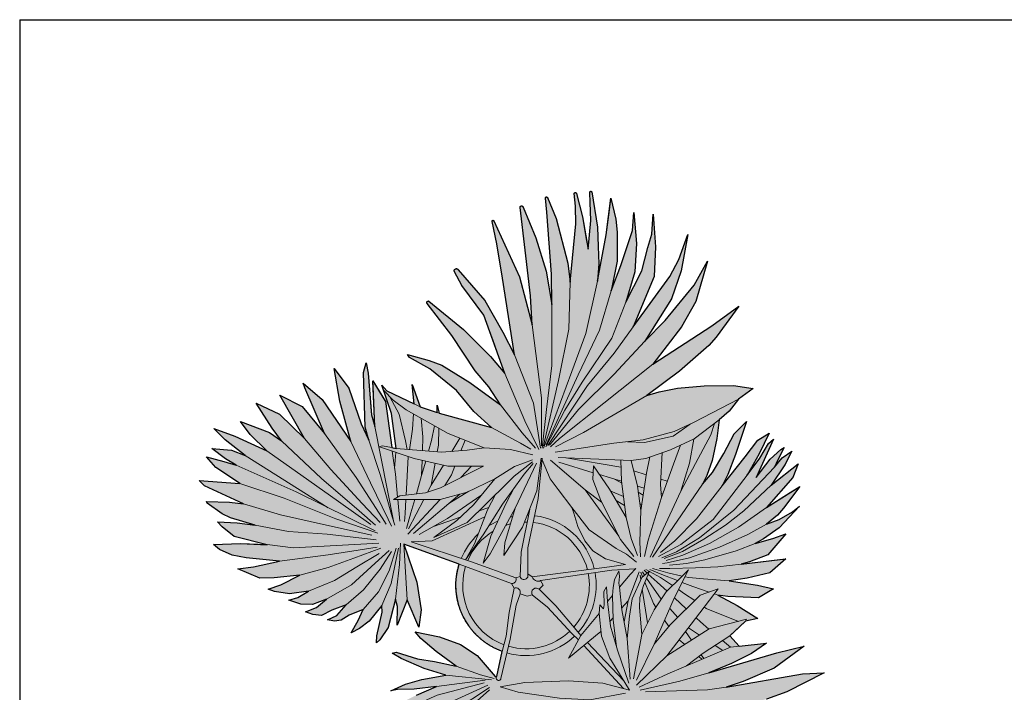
# Model space of a CAD drawing. Header units: millimetres. Extents: x 488786 to 747986, y 25193 to 95000.
# Tile 101 of 127: x 575900 to 578785, y 87030 to 89000. Entities that reach past the tile are written whole.
import ezdxf

# ---------------------------------------------------------------- set-up
doc = ezdxf.new("R2010")
doc.units = ezdxf.units.MM
for name, color, linetype in [('10. ETC', 251, 'Continuous'), ('25. 255', 255, 'Continuous'), ('6. FUR1', 181, 'Continuous')]:
    doc.layers.add(name, color=color, linetype=linetype)
doc.layers.add('7. FUR2', color=241, linetype='Continuous', lineweight=5)

# ---------------------------------------------------------------- blocks, each defined once
blk = doc.blocks.new('YUHIHA_Accessory_Plant_Palm_A_Plan')
at = {"layer": '25. 255', "transparency": 33554687}
blk.add_hatch(color=256, dxfattribs=at).paths.add_polyline_path([(-321.6, 9.3), (-308.6, -71.2), (-314.9, -122.1), (-349, -41.7), (-378.3, -116.2), (-377.7, -61.1), (-383.2, -40), (-405.5, -123.4), (-430, -158.8), (-439.3, -168.3), (-438.5, -147.4), (-423.1, -77.8), (-423.5, -58.2), (-460.9, -104.2), (-489.2, -126.2), (-513.8, -138.2), (-492.7, -103), (-478.3, -70.4), (-519.7, -86.7), (-542.6, -101.1), (-562.6, -104.1), (-582.7, -100.8), (-556, -88.3), (-528.7, -57.1), (-569.9, -72.1), (-601, -87.4), (-625.9, -84.7), (-647.4, -77), (-615.2, -64.6), (-585.8, -40), (-627.3, -55.5), (-661, -55), (-696.7, -43.2), (-669.9, -34.9), (-638.3, -16.2), (-694, -24.1), (-738.7, -17.3), (-756.4, -10.8), (-719.6, 2), (-663.7, 30.6), (-739.5, 22.5), (-781.2, 21.9), (-845.4, 48.4), (-799.8, 54.7), (-723.5, 71.3), (-821.1, 80.9), (-862.5, 89.3), (-899.1, 105.5), (-917.3, 120.2), (-838.3, 122.9), (-759.8, 119.6), (-856.6, 143.9), (-891.7, 171.4), (-905.6, 186.7), (-847.6, 183.4), (-795, 177.1), (-867.5, 198.1), (-891.7, 209.6), (-935.2, 241.5), (-937.6, 245.9), (-870.2, 243.7), (-829, 239.6), (-943.2, 292.4), (-958.7, 307.9), (-839.6, 298.5), (-882.1, 326.7), (-910.5, 345.5), (-937.5, 377.1), (-887, 362.9), (-850.6, 352.6), (-881.5, 371.4), (-922.2, 401.3), (-864.5, 396.3), (-824.7, 381), (-882.9, 426.3), (-916.1, 459.5), (-854.4, 437.9), (-760.5, 394.7), (-809.4, 442.2), (-837.9, 480.4), (-753.4, 448.5), (-718.2, 424.1), (-745.1, 461), (-791.9, 534.4), (-723.4, 501.7), (-650.4, 431), (-722.5, 557.4), (-657.1, 524.2), (-591.6, 445.1), (-649.6, 579), (-653.8, 592.5), (-598.4, 545.4), (-514.9, 422.1), (-546.9, 539.6), (-563, 635.3), (-520.7, 577.9), (-484.6, 473.3), (-462.3, 426.2), (-472.6, 463.5), (-477.9, 624.1), (-469.5, 652.1), (-464.1, 622.3), (-453.9, 499.6), (-444.5, 466.2), (-450.2, 599.9), (-412.7, 538.6), (-394.7, 404.7), (-381.6, 401), (-395.5, 503.9), (-423.4, 587.1), (-409.5, 570.4), (-329.2, 532.4), (-335.3, 588.9), (-311.4, 523.2), (-262, 507.1), (-262, 528.6), (-256.1, 504.4), (-102.2, 462.7), (-154, 509.8), (-205.3, 570.9), (-282.7, 634.4), (-342.5, 667.6), (-348.3, 676.4), (-285.3, 659.6), (-248.3, 645.3), (-165.7, 594.9), (-75.7, 529.3), (-110.2, 582.1), (-150.4, 628.7), (-218.5, 732.1), (-290.8, 826.1), (-291, 826.4), (-291, 826.5), (-291.1, 826.6), (-291.2, 826.8), (-291.3, 827), (-291.4, 827.2), (-291.5, 827.4), (-291.5, 827.6), (-291.6, 827.7), (-291.6, 827.8), (-291.7, 828.1), (-291.7, 828.5), (-291.7, 828.8), (-291.7, 829.1), (-291.7, 829.3), (-291.7, 829.6), (-291.6, 829.8), (-291.5, 830.2), (-291.5, 830.3), (-291.5, 830.4), (-291.4, 830.6), (-291.2, 831.1), (-291, 831.3), (-291, 831.4), (-291, 831.5), (-290.8, 831.6), (-290.5, 832), (-290.1, 832.4), (-289.9, 832.6), (-289.7, 832.7), (-289.5, 832.9), (-289.3, 833), (-288.9, 833.2), (-288.6, 833.3), (-288.4, 833.3), (-288.3, 833.4), (-288.2, 833.4), (-288.1, 833.4), (-287.9, 833.4), (-287.4, 833.5), (-287.2, 833.5), (-287.1, 833.5), (-287, 833.5), (-286.7, 833.5), (-286.5, 833.5), (-286.1, 833.4), (-184.6, 750.4), (-105.6, 671), (-63.3, 620.9), (-124.6, 792.4), (-188.9, 879.1), (-210.8, 919.3), (-211, 919.7), (-211.2, 920.3), (-211.2, 920.6), (-211.3, 920.8), (-211.3, 920.9), (-211.4, 921.5), (-211.4, 921.9), (-211.4, 922.6), (-211.4, 923.2), (-211.3, 923.6), (-211.1, 924), (-211, 924.3), (-210.9, 924.6), (-210.8, 924.9), (-210.6, 925.3), (-210.3, 925.7), (-210, 926.1), (-209.8, 926.4), (-209.7, 926.5), (-209.6, 926.6), (-209.3, 926.8), (-209, 927.1), (-208.9, 927.2), (-208.3, 927.5), (-208.1, 927.6), (-207.7, 927.8), (-207.1, 928), (-206.5, 928.2), (-206.2, 928.2), (-205.9, 928.3), (-205.5, 928.3), (-205.2, 928.3), (-204.9, 928.3), (-204.5, 928.3), (-204.3, 928.2), (-203.8, 928.1), (-203.4, 928), (-202.8, 927.8), (-202.7, 927.7), (-202.5, 927.7), (-202.1, 927.5), (-201.7, 927.2), (-201.4, 926.9), (-201.3, 926.8), (-201, 926.6), (-200.8, 926.4), (-200.5, 926.1), (-200.3, 925.8), (-200.1, 925.5), (-199.8, 925.1), (-121.6, 834.9), (-68.8, 742.1), (-35.4, 676.1), (-69.9, 900.3), (-86.4, 1000.6), (-100.8, 1066.4), (-100.8, 1066.5), (-100.8, 1066.6), (-100.8, 1066.7), (-100.8, 1066.9), (-100.8, 1067.1), (-100.8, 1067.3), (-100.8, 1067.5), (-100.8, 1067.6), (-100.7, 1067.7), (-100.7, 1067.8), (-100.7, 1067.8), (-100.6, 1068.1), (-100.5, 1068.2), (-100.5, 1068.3), (-100.5, 1068.4), (-100.4, 1068.4), (-100.4, 1068.6), (-100.2, 1068.7), (-100, 1069), (-100, 1069), (-99.9, 1069.1), (-99.8, 1069.1), (-99.8, 1069.2), (-99.6, 1069.3), (-99.5, 1069.4), (-99.1, 1069.6), (-98.9, 1069.7), (-98.9, 1069.7), (-98.6, 1069.8), (-98.2, 1069.9), (-97.8, 1069.9), (-97.6, 1069.9), (-97.3, 1069.8), (-97.2, 1069.8), (-96.8, 1069.7), (-96.7, 1069.6), (-96.6, 1069.6), (-96.5, 1069.5), (-96.4, 1069.5), (-96.3, 1069.4), (-96.2, 1069.3), (-96, 1069.1), (-95.9, 1069.1), (-95.9, 1069.1), (-95.7, 1068.9), (-95.5, 1068.7), (-95.5, 1068.6), (-95.4, 1068.4), (-95.3, 1068.3), (-20.6, 904.1), (16.5, 763.8), (12.4, 849), (-3.7, 982.6), (-18.7, 1107.3), (-18.7, 1107.5), (-18.7, 1107.8), (-18.7, 1108.1), (-18.7, 1108.5), (-18.6, 1108.8), (-18.6, 1108.9), (-18.6, 1109), (-18.5, 1109.3), (-18.3, 1109.7), (-18, 1110.2), (-17.9, 1110.5), (-17.7, 1110.7), (-17.4, 1111), (-17.3, 1111.1), (-16.9, 1111.4), (-16.6, 1111.6), (-16.2, 1111.8), (-15.8, 1112), (-15.4, 1112.1), (-15, 1112.2), (-14.7, 1112.2), (-14.4, 1112.2), (-14.3, 1112.3), (-14.1, 1112.2), (-13.7, 1112.2), (-13.3, 1112.1), (-13.1, 1112.1), (-13, 1112.1), (-12.6, 1111.9), (-12.3, 1111.8), (-12.1, 1111.7), (-11.9, 1111.6), (-11.7, 1111.4), (-11.3, 1111.1), (-11.2, 1110.9), (-11, 1110.7), (-10.8, 1110.5), (-10.6, 1110.2), (-10.5, 1110), (-10.4, 1109.8), (-10.3, 1109.6), (-10.2, 1109.4), (-10.1, 1109.2), (-10, 1108.9), (-9.9, 1108.5), (-9.9, 1108.4), (27.6, 1018.9), (57.4, 920.5), (74.1, 822.9), (73.2, 912), (60.1, 1094.2), (55.7, 1134.7), (55.7, 1134.8), (55.7, 1135), (55.7, 1135.4), (55.7, 1135.5), (55.8, 1135.6), (55.9, 1136), (55.9, 1136.2), (56.1, 1136.5), (56.2, 1136.8), (56.4, 1137.1), (56.5, 1137.2), (56.7, 1137.3), (56.9, 1137.5), (57.1, 1137.7), (57.5, 1138), (57.9, 1138.1), (58.1, 1138.2), (58.3, 1138.3), (58.6, 1138.3), (58.9, 1138.4), (59.3, 1138.4), (59.4, 1138.3), (59.7, 1138.3), (59.8, 1138.3), (60.2, 1138.2), (60.3, 1138.1), (60.6, 1138), (61, 1137.8), (61.2, 1137.6), (61.5, 1137.3), (61.7, 1137.1), (61.8, 1137), (61.8, 1137), (61.9, 1136.9), (61.9, 1136.8), (62, 1136.7), (62.1, 1136.5), (62.2, 1136.5), (62.2, 1136.4), (86.9, 1075.4), (121.1, 944.2), (128, 888.6), (144.4, 1059.9), (144.1, 1111.1), (140.4, 1148.2), (140.4, 1148.2), (140.4, 1148.3), (140.4, 1148.7), (140.4, 1149.1), (140.5, 1149.3), (140.6, 1149.5), (140.7, 1149.9), (140.7, 1149.9), (140.9, 1150.2), (141, 1150.3), (141.1, 1150.5), (141.5, 1150.8), (141.6, 1150.9), (141.8, 1151), (141.9, 1151.1), (142.3, 1151.3), (142.4, 1151.3), (142.4, 1151.3), (142.6, 1151.4), (142.9, 1151.4), (143, 1151.5), (143.3, 1151.5), (143.5, 1151.5), (143.9, 1151.4), (144, 1151.4), (144.4, 1151.3), (144.4, 1151.3), (144.6, 1151.2), (144.8, 1151.1), (145, 1151), (145.1, 1150.9), (145.2, 1150.8), (145.3, 1150.7), (145.5, 1150.6), (145.5, 1150.5), (145.8, 1150.3), (146, 1150), (146.1, 1149.7), (146.1, 1149.6), (146.2, 1149.5), (146.3, 1149.1), (146.3, 1149), (146.4, 1148.8), (164.1, 1080), (180.6, 985.7), (188.9, 1069.3), (187.3, 1122.4), (185.5, 1151.5), (185.5, 1151.9), (185.5, 1151.9), (185.5, 1152), (185.5, 1152.3), (185.6, 1152.6), (185.6, 1152.6), (185.7, 1152.9), (185.8, 1153.1), (185.9, 1153.3), (186.1, 1153.5), (186.2, 1153.7), (186.5, 1154), (186.6, 1154.1), (186.9, 1154.3), (187.1, 1154.4), (187.3, 1154.6), (187.6, 1154.7), (187.8, 1154.8), (188, 1154.8), (188.1, 1154.8), (188.3, 1154.8), (188.3, 1154.8), (188.5, 1154.9), (188.9, 1154.9), (189, 1154.9), (189.4, 1154.8), (189.5, 1154.8), (189.8, 1154.7), (190.1, 1154.6), (190.3, 1154.4), (190.5, 1154.3), (190.8, 1154.1), (190.8, 1154), (190.9, 1154), (191.1, 1153.8), (191.1, 1153.7), (191.2, 1153.7), (191.4, 1153.4), (208.3, 1049.9), (210.5, 992.9), (212.5, 942.5), (208.5, 891.8), (233.5, 1027.7), (247.8, 1134.8), (262, 1072.9), (265.8, 1035.2), (265.8, 950.4), (248.2, 863.7), (276.6, 937.4), (310.6, 1039.8), (315, 1093.1), (322.2, 1002), (317.9, 918.5), (291.4, 829.7), (338.6, 921.4), (355.4, 989.8), (367.8, 1029.1), (371.2, 1087.6), (378, 992.5), (374.3, 905.6), (312.8, 757.6), (420, 905), (447.1, 955.2), (472.7, 1028.5), (453.5, 921.6), (424.8, 839.5), (346.7, 716.2), (406.5, 776), (491.9, 880.2), (530.9, 949.9), (496.5, 831.7), (454.7, 757.7), (370.6, 648.4), (543.4, 760.7), (622.4, 818), (556.3, 728), (535, 703.4), (448.7, 627.9), (352.7, 556.3), (389.5, 567.6), (442.6, 577.8), (520.7, 584.9), (606.5, 586.1), (664.2, 576.9), (621.6, 545.5), (594.3, 510.8), (565.1, 485.1), (558.3, 430.3), (544.1, 366.5), (528.5, 321.9), (516.3, 297), (545.1, 330.6), (578.1, 386.9), (608.6, 444.5), (645.2, 480.6), (613, 383.5), (590.5, 325.2), (573.4, 292.1), (641, 376.7), (677.9, 425.3), (710.9, 446.3), (681.6, 385.8), (646.5, 323.6), (684.3, 373), (709.3, 415.7), (723.7, 429.1), (673.3, 316), (714.3, 369.7), (745.4, 398), (754.9, 404.1), (736.3, 367.9), (727.5, 347.1), (749.7, 373.6), (777.6, 393.8), (757.1, 353.1), (717.1, 293.6), (796.7, 356.7), (780.6, 316.7), (703.8, 228.9), (800.8, 290.1), (753.7, 226.1), (736.2, 206.4), (703.8, 179.4), (740.3, 193.5), (779.8, 215.8), (800.7, 232.2), (740.7, 168.8), (694.8, 136.6), (670.6, 123.5), (721.7, 138.1), (759.9, 151.5), (707.1, 89.8), (654.2, 69.2), (629.2, 62.7), (759.8, 78.1), (713.5, 37.3), (646.5, 21.1), (594.1, 13.5), (677.1, 1.1), (724.5, -9.3), (679.9, -35.9), (589.9, -32.2), (560.5, -27.9), (617.3, -58.5), (678.4, -96.3), (642.1, -104.7), (595.7, -147.4), (623.8, -177.9), (703.6, -169.3), (659.8, -199.6), (601, -228.4), (534.6, -255.5), (733.4, -196.9), (814.3, -178), (725.6, -242.5), (635.5, -281.7), (585.5, -297.8), (809.4, -258.6), (872.5, -255.4), (763.2, -311.6), (703.7, -332.9), (650.4, -346.6), (806.4, -356.8), (890.7, -363.3), (936.3, -372.2), (726.3, -401.3), (873.1, -423.2), (943.5, -438.8), (974.6, -448.6), (832.7, -450.6), (761.7, -454.1), (887.7, -481.7), (950.4, -498), (982.2, -511.5), (864.1, -499.4), (787.2, -496.7), (937.5, -539.2), (964.3, -551.6), (988.6, -568.1), (816, -538.7), (912.9, -585.5), (934.4, -598.7), (957.6, -621.1), (891.2, -599.4), (850.5, -583.7), (948, -635.2), (976.1, -659.7), (803.5, -604.2), (875.6, -644.4), (918.2, -671.2), (936.6, -698.2), (823.7, -652.3), (710.7, -610), (797.4, -680), (849.5, -712.5), (801.7, -713.7), (666.4, -646.3), (618.6, -609.1), (774.7, -773.9), (695.4, -741.5), (597, -667.8), (552.3, -624.3), (604.5, -695.3), (670.7, -785.4), (604.9, -763.1), (518.8, -675.2), (476.5, -622.7), (567, -833.1), (502.7, -779.2), (438.8, -680.8), (399.2, -600), (420.8, -719.9), (433, -866.8), (382.3, -769), (341.1, -591.3), (341.5, -676.8), (326.2, -803.9), (297.9, -887.8), (308.1, -730.2), (305.8, -611.8), (293.2, -718.4), (268.1, -779.5), (254.4, -831.3), (235.2, -716.4), (255, -503), (236, -613.2), (221.4, -727.8), (210.5, -675.3), (219.5, -557.5), (230.1, -491.7), (187.3, -574), (150.8, -706.9), (171.2, -586.6), (130.4, -553.3), (93.6, -589), (106.1, -632.9), (106.9, -643.8), (76.7, -613.1), (57.2, -632.2), (59.5, -654.4), (59, -674.1), (63, -701.8), (11.4, -625.9), (-15.1, -568.1), (0.3, -635.4), (18.5, -681.3), (19.7, -732.4), (-34.2, -658.3), (-46.1, -626.3), (-37.7, -663.9), (-35.4, -717.8), (-19.9, -769.3), (-77.8, -672.1), (-78.9, -714.7), (-80.3, -765.3), (-99.6, -721.6), (-103.4, -726.8), (-105.3, -750), (-110.4, -745.8), (-133, -681.6), (-148.3, -724.8), (-149.8, -741.8), (-156.8, -729.8), (-164, -678.9), (-161.6, -652.5), (-166.8, -646.5), (-200.8, -733.8), (-213.9, -687.5), (-209.4, -611.6), (-245, -697.5), (-249.6, -716), (-250.5, -647), (-247, -616.5), (-235.6, -569.2), (-270.2, -617.4), (-298.8, -651.5), (-297.3, -614.9), (-281.1, -561.4), (-260.4, -514.3), (-314.5, -568.4), (-366, -607), (-337, -537.5), (-277.4, -457.3), (-346.1, -502.4), (-387.8, -519), (-377.4, -492.5), (-352.9, -464), (-294.8, -412.1), (-356.7, -429.8), (-419.6, -439.1), (-433, -438.4), (-380.9, -411.1), (-412.8, -417.9), (-436.6, -423), (-423.9, -409.3), (-409.7, -394), (-359.2, -364.8), (-415.9, -386.3), (-435.1, -397.7), (-415.6, -376.4), (-372.6, -346.4), (-321.8, -320.8), (-263.7, -295.8), (-328.9, -304.1), (-377.7, -304.9), (-397.4, -308.1), (-353.9, -289.4), (-306.9, -275), (-236.1, -262.7), (-299.8, -242.7), (-367.1, -214.3), (-393.4, -198.4), (-381.7, -195.6), (-319.5, -214.4), (-269.2, -222.4), (-206, -236.3), (-264.7, -193.1), (-309.4, -155.2), (-326.4, -135.5), (-255.1, -150.6), (-193.4, -172.4), (-144.6, -204.7), (-91.5, -266.3), (-87.1, -266.9), (-70.7, -193.1), (-73, -192.3), (-75.3, -191.4), (-77.6, -190.5), (-79.9, -189.6), (-82.2, -188.6), (-84.4, -187.6), (-86.6, -186.6), (-88.9, -185.6), (-91.1, -184.5), (-93.3, -183.4), (-95.5, -182.3), (-97.7, -181.2), (-99.8, -180), (-102, -178.8), (-104.1, -177.6), (-106.2, -176.3), (-108.3, -175.1), (-110.4, -173.8), (-112.5, -172.5), (-114.5, -171.1), (-116.6, -169.7), (-118.6, -168.3), (-120.6, -166.9), (-122.6, -165.5), (-124.6, -164), (-126.5, -162.5), (-128.5, -161), (-130.4, -159.5), (-132.3, -157.9), (-134.2, -156.3), (-136, -154.7), (-137.9, -153.1), (-139.7, -151.5), (-141.5, -149.8), (-143.3, -148.1), (-145, -146.4), (-146.8, -144.7), (-148.5, -142.9), (-150.2, -141.1), (-151.9, -139.3), (-153.6, -137.5), (-155.2, -135.7), (-156.8, -133.8), (-158.4, -132), (-160, -130.1), (-161.5, -128.2), (-163, -126.2), (-164.5, -124.3), (-166, -122.3), (-167.5, -120.4), (-168.9, -118.3), (-170.3, -116.3), (-171.7, -114.3), (-173.1, -112.3), (-174.4, -110.2), (-175.7, -108.1), (-177, -106), (-178.2, -103.9), (-179.5, -101.8), (-180.7, -99.6), (-181.9, -97.5), (-183, -95.3), (-184.1, -93.1), (-185.2, -90.9), (-186.3, -88.7), (-187.4, -86.5), (-188.4, -84.3), (-189.4, -82), (-190.4, -79.8), (-191.3, -77.5), (-193.1, -72.9), (-194, -70.6), (-194.8, -68.3), (-195.6, -66), (-196.4, -63.7), (-197.2, -61.3), (-197.9, -59), (-198.6, -56.6), (-199.2, -54.3), (-199.9, -51.9), (-200.5, -49.5), (-201.1, -47.1), (-201.6, -44.7), (-202.2, -42.3), (-202.7, -39.9), (-203.1, -37.5), (-203.6, -35.1), (-204, -32.7), (-204.4, -30.2), (-204.7, -27.8), (-205, -25.4), (-205.3, -22.9), (-205.6, -20.5), (-205.8, -18), (-206, -15.6), (-206.2, -13.1), (-206.4, -10.7), (-206.5, -8.2), (-206.6, -5.8), (-206.6, -3.3), (-206.7, -0.8), (-206.7, 1.6), (-206.6, 4.1), (-206.6, 6.5), (-206.5, 9), (-206.4, 11.4), (-206.2, 13.9), (-206, 16.3), (-205.8, 18.8), (-205.6, 21.2), (-205.3, 23.7), (-205.1, 26.1), (-204.7, 28.6), (-204.4, 31), (-204, 33.4), (-203.6, 35.8), (-203.2, 38.3), (-202.7, 40.7), (-202.2, 43.1), (-201.7, 45.5), (-201.1, 47.9), (-200.5, 50.3), (-199.9, 52.6), (-199.3, 55), (-198.6, 57.4), (-197.9, 59.7), (-197.2, 62.1), (-359.2, 121.2)], is_closed=False, flags=16)
at = {"layer": '6. FUR1'}
blk.add_lwpolyline([(-321.8, -320.8), (-263.7, -295.8), (-328.9, -304.1), (-377.7, -304.9), (-397.4, -308.1), (-353.9, -289.4), (-306.9, -275), (-236.1, -262.7), (-299.8, -242.7), (-367.1, -214.3), (-393.4, -198.4), (-381.7, -195.6), (-319.5, -214.4), (-269.2, -222.4), (-206, -236.3), (-264.7, -193.1), (-309.4, -155.2), (-326.4, -135.5), (-255.1, -150.6), (-193.4, -172.4), (-144.6, -204.7), (-91.5, -266.3), (-87.1, -266.9), (-70.7, -193.1), (-73, -192.3), (-75.3, -191.4), (-77.6, -190.5), (-79.9, -189.6), (-82.2, -188.6), (-84.4, -187.6), (-86.6, -186.6), (-88.9, -185.6), (-91.1, -184.5), (-93.3, -183.4), (-95.5, -182.3), (-97.7, -181.2), (-99.8, -180), (-102, -178.8), (-104.1, -177.6), (-106.2, -176.3), (-108.3, -175.1), (-110.4, -173.8), (-112.5, -172.5), (-114.5, -171.1), (-116.6, -169.7), (-118.6, -168.3), (-120.6, -166.9), (-122.6, -165.5), (-124.6, -164), (-126.5, -162.5), (-128.5, -161), (-130.4, -159.5), (-132.3, -157.9), (-134.2, -156.3), (-136, -154.7), (-137.9, -153.1), (-139.7, -151.5), (-141.5, -149.8), (-143.3, -148.1), (-145, -146.4), (-146.8, -144.7), (-148.5, -142.9), (-150.2, -141.1), (-151.9, -139.3), (-153.6, -137.5), (-155.2, -135.7), (-156.8, -133.8), (-158.4, -132), (-160, -130.1), (-161.5, -128.2), (-163, -126.2), (-164.5, -124.3), (-166, -122.3), (-167.5, -120.4), (-168.9, -118.3), (-170.3, -116.3), (-171.7, -114.3), (-173.1, -112.3), (-174.4, -110.2), (-175.7, -108.1), (-177, -106), (-178.2, -103.9), (-179.5, -101.8), (-180.7, -99.6), (-181.9, -97.5), (-183, -95.3), (-184.1, -93.1), (-185.2, -90.9), (-186.3, -88.7), (-187.4, -86.5), (-188.4, -84.3), (-189.4, -82), (-190.4, -79.8), (-191.3, -77.5), (-193.1, -72.9), (-194, -70.6), (-194.8, -68.3), (-195.6, -66), (-196.4, -63.7), (-197.2, -61.3), (-197.9, -59), (-198.6, -56.6), (-199.2, -54.3), (-199.9, -51.9), (-200.5, -49.5), (-201.1, -47.1), (-201.6, -44.7), (-202.2, -42.3), (-202.7, -39.9), (-203.1, -37.5), (-203.6, -35.1), (-204, -32.7), (-204.4, -30.2), (-204.7, -27.8), (-205, -25.4), (-205.3, -22.9), (-205.6, -20.5), (-205.8, -18), (-206, -15.6), (-206.2, -13.1), (-206.4, -10.7), (-206.5, -8.2), (-206.6, -5.8), (-206.6, -3.3), (-206.7, -0.8), (-206.7, 1.6), (-206.6, 4.1), (-206.6, 6.5), (-206.5, 9), (-206.4, 11.4), (-206.2, 13.9), (-206, 16.3), (-205.8, 18.8), (-205.6, 21.2), (-205.3, 23.7), (-205.1, 26.1), (-204.7, 28.6), (-204.4, 31), (-204, 33.4), (-203.6, 35.8), (-203.2, 38.3), (-202.7, 40.7), (-202.2, 43.1), (-201.7, 45.5), (-201.1, 47.9), (-200.5, 50.3), (-199.9, 52.6), (-199.3, 55), (-198.6, 57.4), (-197.9, 59.7), (-197.2, 62.1), (-359.2, 121.2), (-321.6, 9.3), (-308.6, -71.2), (-314.9, -122.1), (-349, -41.7), (-378.3, -116.2), (-377.7, -61.1), (-383.2, -40), (-405.5, -123.4), (-430, -158.8), (-439.3, -168.3), (-438.5, -147.4), (-423.1, -77.8), (-423.5, -58.2), (-460.9, -104.2), (-489.2, -126.2), (-513.8, -138.2), (-492.7, -103), (-478.3, -70.4), (-519.7, -86.7), (-542.6, -101.1), (-562.6, -104.1), (-582.7, -100.8), (-556, -88.3), (-528.7, -57.1), (-569.9, -72.1), (-601, -87.4), (-625.9, -84.7), (-647.4, -77), (-615.2, -64.6), (-585.8, -40), (-627.3, -55.5), (-661, -55), (-696.7, -43.2), (-669.9, -34.9), (-638.3, -16.2), (-694, -24.1), (-738.7, -17.3), (-756.4, -10.8), (-719.6, 2), (-663.7, 30.6), (-739.5, 22.5), (-781.2, 21.9), (-845.4, 48.4), (-799.8, 54.7), (-723.5, 71.3), (-821.1, 80.9), (-862.5, 89.3), (-899.1, 105.5), (-917.3, 120.2), (-838.3, 122.9), (-759.8, 119.6), (-856.6, 143.9), (-891.7, 171.4), (-905.6, 186.7), (-847.6, 183.4), (-795, 177.1), (-867.5, 198.1), (-891.7, 209.6), (-935.2, 241.5), (-937.6, 245.9), (-870.2, 243.7), (-829, 239.6), (-943.2, 292.4), (-958.7, 307.9), (-839.6, 298.5), (-882.1, 326.7), (-910.5, 345.5), (-937.5, 377.1), (-887, 362.9), (-850.6, 352.6), (-881.5, 371.4), (-922.2, 401.3), (-864.5, 396.3), (-824.7, 381), (-882.9, 426.3), (-916.1, 459.5), (-854.4, 437.9), (-760.5, 394.7), (-809.4, 442.2), (-837.9, 480.4), (-753.4, 448.5), (-718.2, 424.1), (-745.1, 461), (-791.9, 534.4), (-723.4, 501.7), (-650.4, 431), (-722.5, 557.4), (-657.1, 524.2), (-591.6, 445.1), (-649.6, 579), (-653.8, 592.5), (-598.4, 545.4), (-514.9, 422.1), (-546.9, 539.6), (-563, 635.3), (-520.7, 577.9), (-484.6, 473.3), (-462.3, 426.2), (-472.6, 463.5), (-477.9, 624.1), (-469.5, 652.1), (-464.1, 622.3), (-453.9, 499.6), (-444.5, 466.2), (-450.2, 599.9), (-412.7, 538.6), (-394.7, 404.7), (-381.6, 401), (-395.5, 503.9), (-423.4, 587.1), (-409.5, 570.4), (-329.2, 532.4), (-335.3, 588.9), (-311.4, 523.2), (-262, 507.1), (-262, 528.6), (-256.1, 504.4), (-102.2, 462.7), (-154, 509.8), (-205.3, 570.9), (-282.7, 634.4), (-342.5, 667.6), (-348.3, 676.4), (-285.3, 659.6), (-248.3, 645.3), (-165.7, 594.9), (-75.7, 529.3), (-110.2, 582.1), (-150.4, 628.7), (-218.5, 732.1), (-290.8, 826.1), (-291, 826.4), (-291, 826.5), (-291.1, 826.6), (-291.2, 826.8), (-291.3, 827), (-291.4, 827.2), (-291.5, 827.4), (-291.5, 827.6), (-291.6, 827.7), (-291.6, 827.8), (-291.7, 828.1), (-291.7, 828.5), (-291.7, 828.8), (-291.7, 829.1), (-291.7, 829.3), (-291.7, 829.6), (-291.6, 829.8), (-291.5, 830.2), (-291.5, 830.3), (-291.5, 830.4), (-291.4, 830.6), (-291.2, 831.1), (-291, 831.3), (-291, 831.4), (-291, 831.5), (-290.8, 831.6), (-290.5, 832), (-290.1, 832.4), (-289.9, 832.6), (-289.7, 832.7), (-289.5, 832.9), (-289.3, 833), (-288.9, 833.2), (-288.6, 833.3), (-288.4, 833.3), (-288.3, 833.4), (-288.2, 833.4), (-288.1, 833.4), (-287.9, 833.4), (-287.4, 833.5), (-287.2, 833.5), (-287.1, 833.5), (-287, 833.5), (-286.7, 833.5), (-286.5, 833.5), (-286.1, 833.4), (-184.6, 750.4), (-105.6, 671), (-63.3, 620.9), (-124.6, 792.4), (-188.9, 879.1), (-210.8, 919.3), (-211, 919.7), (-211.2, 920.3), (-211.2, 920.6), (-211.3, 920.8), (-211.3, 920.9), (-211.4, 921.5), (-211.4, 921.9), (-211.4, 922.6), (-211.4, 923.2), (-211.3, 923.6), (-211.1, 924), (-211, 924.3), (-210.9, 924.6), (-210.8, 924.9), (-210.6, 925.3), (-210.3, 925.7), (-210, 926.1), (-209.8, 926.4), (-209.7, 926.5), (-209.6, 926.6), (-209.3, 926.8), (-209, 927.1), (-208.9, 927.2), (-208.3, 927.5), (-208.1, 927.6), (-207.7, 927.8), (-207.1, 928), (-206.5, 928.2), (-206.2, 928.2), (-205.9, 928.3), (-205.5, 928.3), (-205.2, 928.3), (-204.9, 928.3), (-204.5, 928.3), (-204.3, 928.2), (-203.8, 928.1), (-203.4, 928), (-202.8, 927.8), (-202.7, 927.7), (-202.5, 927.7), (-202.1, 927.5), (-201.7, 927.2), (-201.4, 926.9), (-201.3, 926.8), (-201, 926.6), (-200.8, 926.4), (-200.5, 926.1), (-200.3, 925.8), (-200.1, 925.5), (-199.8, 925.1), (-121.6, 834.9), (-68.8, 742.1), (-35.4, 676.1), (-69.9, 900.3), (-86.4, 1000.6), (-100.8, 1066.4), (-100.8, 1066.5), (-100.8, 1066.6), (-100.8, 1066.7), (-100.8, 1066.9), (-100.8, 1067.1), (-100.8, 1067.3), (-100.8, 1067.5), (-100.8, 1067.6), (-100.7, 1067.7), (-100.7, 1067.8), (-100.7, 1067.8), (-100.6, 1068.1), (-100.5, 1068.2), (-100.5, 1068.3), (-100.5, 1068.4), (-100.4, 1068.4), (-100.4, 1068.6), (-100.2, 1068.7), (-100, 1069), (-100, 1069), (-99.9, 1069.1), (-99.8, 1069.1), (-99.8, 1069.2), (-99.6, 1069.3), (-99.5, 1069.4), (-99.1, 1069.6), (-98.9, 1069.7), (-98.9, 1069.7), (-98.6, 1069.8), (-98.2, 1069.9), (-97.8, 1069.9), (-97.6, 1069.9), (-97.3, 1069.8), (-97.2, 1069.8), (-96.8, 1069.7), (-96.7, 1069.6), (-96.6, 1069.6), (-96.5, 1069.5), (-96.4, 1069.5), (-96.3, 1069.4), (-96.2, 1069.3), (-96, 1069.1), (-95.9, 1069.1), (-95.9, 1069.1), (-95.7, 1068.9), (-95.5, 1068.7), (-95.5, 1068.6), (-95.4, 1068.4), (-95.3, 1068.3), (-20.6, 904.1), (16.5, 763.8), (12.4, 849), (-3.7, 982.6), (-18.7, 1107.3), (-18.7, 1107.5), (-18.7, 1107.8), (-18.7, 1108.1), (-18.7, 1108.5), (-18.6, 1108.8), (-18.6, 1108.9), (-18.6, 1109), (-18.5, 1109.3), (-18.3, 1109.7), (-18, 1110.2), (-17.9, 1110.5), (-17.7, 1110.7), (-17.4, 1111), (-17.3, 1111.1), (-16.9, 1111.4), (-16.6, 1111.6), (-16.2, 1111.8), (-15.8, 1112), (-15.4, 1112.1), (-15, 1112.2), (-14.7, 1112.2), (-14.4, 1112.2), (-14.3, 1112.3), (-14.1, 1112.2), (-13.7, 1112.2), (-13.3, 1112.1), (-13.1, 1112.1), (-13, 1112.1), (-12.6, 1111.9), (-12.3, 1111.8), (-12.1, 1111.7), (-11.9, 1111.6), (-11.7, 1111.4), (-11.3, 1111.1), (-11.2, 1110.9), (-11, 1110.7), (-10.8, 1110.5), (-10.6, 1110.2), (-10.5, 1110), (-10.4, 1109.8), (-10.3, 1109.6), (-10.2, 1109.4), (-10.1, 1109.2), (-10, 1108.9), (-9.9, 1108.5), (-9.9, 1108.4), (27.6, 1018.9), (57.4, 920.5), (74.1, 822.9), (73.2, 912), (60.1, 1094.2), (55.7, 1134.7), (55.7, 1134.8), (55.7, 1135), (55.7, 1135.4), (55.7, 1135.5), (55.8, 1135.6), (55.9, 1136), (55.9, 1136.2), (56.1, 1136.5), (56.2, 1136.8), (56.4, 1137.1), (56.5, 1137.2), (56.7, 1137.3), (56.9, 1137.5), (57.1, 1137.7), (57.5, 1138), (57.9, 1138.1), (58.1, 1138.2), (58.3, 1138.3), (58.6, 1138.3), (58.9, 1138.4), (59.3, 1138.4), (59.4, 1138.3), (59.7, 1138.3), (59.8, 1138.3), (60.2, 1138.2), (60.3, 1138.1), (60.6, 1138), (61, 1137.8), (61.2, 1137.6), (61.5, 1137.3), (61.7, 1137.1), (61.8, 1137), (61.8, 1137), (61.9, 1136.9), (61.9, 1136.8), (62, 1136.7), (62.1, 1136.5), (62.2, 1136.5), (62.2, 1136.4), (86.9, 1075.4), (121.1, 944.2), (128, 888.6), (144.4, 1059.9), (144.1, 1111.1), (140.4, 1148.2), (140.4, 1148.2), (140.4, 1148.3), (140.4, 1148.7), (140.4, 1149.1), (140.5, 1149.3), (140.6, 1149.5), (140.7, 1149.9), (140.7, 1149.9), (140.9, 1150.2), (141, 1150.3), (141.1, 1150.5), (141.5, 1150.8), (141.6, 1150.9), (141.8, 1151), (141.9, 1151.1), (142.3, 1151.3), (142.4, 1151.3), (142.4, 1151.3), (142.6, 1151.4), (142.9, 1151.4), (143, 1151.5), (143.3, 1151.5), (143.5, 1151.5), (143.9, 1151.4), (144, 1151.4), (144.4, 1151.3), (144.4, 1151.3), (144.6, 1151.2), (144.8, 1151.1), (145, 1151), (145.1, 1150.9), (145.2, 1150.8), (145.3, 1150.7), (145.5, 1150.6), (145.5, 1150.5), (145.8, 1150.3), (146, 1150), (146.1, 1149.7), (146.1, 1149.6), (146.2, 1149.5), (146.3, 1149.1), (146.3, 1149), (146.4, 1148.8), (164.1, 1080), (180.6, 985.7), (188.9, 1069.3), (187.3, 1122.4), (185.5, 1151.5), (185.5, 1151.9), (185.5, 1151.9), (185.5, 1152), (185.5, 1152.3), (185.6, 1152.6), (185.6, 1152.6), (185.7, 1152.9), (185.8, 1153.1), (185.9, 1153.3), (186.1, 1153.5), (186.2, 1153.7), (186.5, 1154), (186.6, 1154.1), (186.9, 1154.3), (187.1, 1154.4), (187.3, 1154.6), (187.6, 1154.7), (187.8, 1154.8), (188, 1154.8), (188.1, 1154.8), (188.3, 1154.8), (188.3, 1154.8), (188.5, 1154.9), (188.9, 1154.9), (189, 1154.9), (189.4, 1154.8), (189.5, 1154.8), (189.8, 1154.7), (190.1, 1154.6), (190.3, 1154.4), (190.5, 1154.3), (190.8, 1154.1), (190.8, 1154), (190.9, 1154), (191.1, 1153.8), (191.1, 1153.7), (191.2, 1153.7), (191.4, 1153.4), (208.3, 1049.9), (210.5, 992.9), (212.5, 942.5), (208.5, 891.8), (233.5, 1027.7), (247.8, 1134.8), (262, 1072.9), (265.8, 1035.2), (265.8, 950.4), (248.2, 863.7), (276.6, 937.4), (310.6, 1039.8), (315, 1093.1), (322.2, 1002), (317.9, 918.5), (291.4, 829.7), (338.6, 921.4), (355.4, 989.8), (367.8, 1029.1), (371.2, 1087.6), (378, 992.5), (374.3, 905.6), (312.8, 757.6), (420, 905), (447.1, 955.2), (472.7, 1028.5), (453.5, 921.6), (424.8, 839.5), (346.7, 716.2), (406.5, 776), (491.9, 880.2), (530.9, 949.9), (496.5, 831.7), (454.7, 757.7), (370.6, 648.4), (543.4, 760.7), (622.4, 818), (556.3, 728), (535, 703.4), (448.7, 627.9), (352.7, 556.3), (389.5, 567.6), (442.6, 577.8), (520.7, 584.9), (606.5, 586.1), (664.2, 576.9), (621.6, 545.5), (594.3, 510.8), (565.1, 485.1), (558.3, 430.3), (544.1, 366.5), (528.5, 321.9), (516.3, 297), (545.1, 330.6), (578.1, 386.9), (608.6, 444.5), (645.2, 480.6), (613, 383.5), (590.5, 325.2), (573.4, 292.1), (641, 376.7), (677.9, 425.3), (710.9, 446.3), (681.6, 385.8), (646.5, 323.6), (684.3, 373), (709.3, 415.7), (723.7, 429.1), (673.3, 316), (714.3, 369.7), (745.4, 398), (754.9, 404.1), (736.3, 367.9), (727.5, 347.1), (749.7, 373.6), (777.6, 393.8), (757.1, 353.1), (717.1, 293.6), (796.7, 356.7), (780.6, 316.7), (703.8, 228.9), (800.8, 290.1), (753.7, 226.1), (736.2, 206.4), (703.8, 179.4), (740.3, 193.5), (779.8, 215.8), (800.7, 232.2), (740.7, 168.8), (694.8, 136.6), (670.6, 123.5), (721.7, 138.1), (759.9, 151.5), (707.1, 89.8), (654.2, 69.2), (629.2, 62.7), (759.8, 78.1), (713.5, 37.3), (646.5, 21.1), (594.1, 13.5), (677.1, 1.1), (724.5, -9.3), (679.9, -35.9), (589.9, -32.2), (560.5, -27.9), (617.3, -58.5), (678.4, -96.3), (642.1, -104.7), (595.7, -147.4), (623.8, -177.9), (703.6, -169.3), (659.8, -199.6), (601, -228.4), (534.6, -255.5), (733.4, -196.9), (814.3, -178), (725.6, -242.5), (635.5, -281.7), (585.5, -297.8), (809.4, -258.6), (872.5, -255.4), (763.2, -311.6), (703.7, -332.9)], dxfattribs=at)
at = {"layer": '7. FUR2'}
for p, q in [((-329.2, 532.4), (-311.4, 523.2)), ((-262, 507.1), (-256.1, 504.4)), ((297.9, -45.3), (286, -106.4)), ((151.5, -158.4), (152.4, -159.4)), ((179, -167), (285.3, -278.8)), ((168, -176.2), (284.6, -301.9))]:
    blk.add_line(p, q, dxfattribs=at)
for points in [[(-348.3, 676.4), (-285.3, 659.6), (-248.3, 645.3), (-165.7, 594.9), (-75.7, 529.3), (-110.2, 582.1), (-150.4, 628.7), (-218.5, 732.1), (-290.8, 826.1, -0.70417), (-286.1, 833.4), (-184.6, 750.4), (-105.6, 671), (-63.3, 620.9), (-97.8, 717.5), (-124.6, 792.4), (-188.9, 879.1), (-210.7, 919.2, -1), (-199.8, 925.1), (-121.6, 834.9), (-68.9, 742.1), (-35.4, 676.1), (-69.9, 900.3), (-86.4, 1000.6), (-100.8, 1066.3, -0.884711), (-95.3, 1068.3), (-35.4, 936.6), (-20.6, 904.1), (16.5, 763.8), (12.4, 849), (-3.7, 982.6), (-18.7, 1107.3, -1), (-9.9, 1108.4), (27.6, 1018.9), (57.4, 920.5), (74.1, 822.9), (73.2, 912), (60.1, 1094.2), (55.7, 1134.6, -0.877), (62.3, 1136.2), (86.9, 1075.4), (121.1, 944.2), (128, 888.6), (144.4, 1059.9), (144.1, 1111.1), (140.4, 1148.2, -1), (146.3, 1148.8), (164.1, 1080), (176.2, 1010.6), (180.6, 985.7), (188.9, 1069.3), (187.3, 1122.4), (185.5, 1151.5, -0.774596), (191.4, 1153.4), (208.3, 1049.9), (210.5, 992.9), (212.5, 942.5), (208.5, 891.8), (233.5, 1027.7), (243.2, 1100.4), (247.8, 1134.8), (262, 1072.9), (265.8, 1035.2), (265.8, 950.4), (248.2, 863.7), (276.6, 937.4), (310.6, 1039.8), (315, 1093.1), (322.2, 1002), (317.9, 918.5), (291.4, 829.7), (338.6, 921.4), (355.4, 989.8), (367.8, 1029.1), (371.2, 1087.6), (378, 992.5), (374.3, 905.6), (312.8, 757.6), (420, 905), (447.1, 955.2), (472.7, 1028.5), (453.5, 921.6), (424.8, 839.5), (346.7, 716.2), (406.5, 776), (491.9, 880.2), (530.9, 949.9), (496.5, 831.7), (454.7, 757.7), (370.6, 648.4), (543.4, 760.7), (622.4, 818), (556.3, 728), (535, 703.4), (448.7, 627.9), (352.7, 556.3), (389.5, 567.6), (442.6, 577.8), (520.7, 584.9), (606.5, 586.1), (664.2, 576.9), (621.6, 545.5), (594.3, 510.8), (565.1, 485.1), (558.3, 430.3), (544.1, 366.5), (528.5, 321.9), (516.2, 297), (545.1, 330.7), (578.1, 386.9), (608.6, 444.5), (645.2, 480.6), (613, 383.5), (590.5, 325.2), (573.4, 292.1), (641, 376.7), (677.9, 425.3), (710.9, 446.2), (681.6, 385.8), (646.5, 323.6), (684.3, 373), (709.3, 415.7), (723.7, 429.1), (695.3, 365.4), (673.3, 316), (714.3, 369.7), (745.4, 398), (754.9, 404.1), (736.3, 367.9), (727.5, 347.1), (749.7, 373.6), (777.6, 393.8), (757.1, 353.1), (717.1, 293.6), (772.2, 337.3), (796.7, 356.7), (780.7, 316.7), (703.8, 228.9), (773.3, 272.7), (800.8, 290.1), (753.7, 226.1), (736.2, 206.4), (703.8, 179.4), (740.3, 193.5), (779.8, 215.8), (800.7, 232.2), (740.7, 168.8), (694.8, 136.6), (670.6, 123.5), (721.7, 138.1), (759.9, 151.5), (707.1, 89.8), (654.2, 69.2), (629.2, 62.7), (742.6, 76.1), (759.8, 78.1), (713.5, 37.3), (646.5, 21.1), (594.1, 13.5), (677.1, 1.1), (724.5, -9.3), (679.9, -35.9), (589.9, -32.2), (560.5, -27.9), (617.3, -58.5), (678.4, -96.3), (642.1, -104.7), (606.6, -137.4), (595.7, -147.4), (623.8, -177.9), (703.6, -169.3), (659.8, -199.6), (601, -228.4), (534.6, -255.5), (733.4, -196.9), (814.3, -178), (725.6, -242.5), (635.5, -281.7), (585.5, -297.8), (809.4, -258.6), (872.5, -255.4), (763.2, -311.6), (703.7, -332.9)], [(-321.8, -320.8), (-263.7, -295.8), (-328.9, -304.1), (-377.7, -304.8), (-397.4, -308.1), (-353.9, -289.4), (-306.9, -275), (-236.1, -262.7), (-299.8, -242.7), (-367.1, -214.3), (-393.4, -198.4), (-381.7, -195.6), (-343.3, -207.2), (-319.5, -214.4), (-269.2, -222.4), (-206, -236.3), (-264.7, -193.1), (-309.4, -155.2), (-326.4, -135.5), (-255.1, -150.6), (-193.4, -172.4), (-144.6, -204.7), (-91.5, -266.3), (-87.2, -266.9), (-70.7, -193.1, -0.401783), (-197.2, 62.1), (-359.2, 121.2), (-321.6, 9.3), (-308.6, -71.2), (-314.9, -122.1), (-349, -41.7), (-362.1, -75), (-378.3, -116.2), (-377.7, -61.1), (-383.2, -40), (-405.5, -123.4), (-430, -158.8), (-439.3, -168.3), (-438.5, -147.4), (-423.1, -77.8), (-423.5, -58.2), (-460.9, -104.2), (-489.2, -126.2), (-513.8, -138.2), (-492.7, -103), (-478.3, -70.4), (-519.7, -86.7), (-542.6, -101.1), (-562.7, -104.1), (-582.7, -100.8), (-556, -88.3), (-528.7, -57.1), (-569.9, -72.1), (-601, -87.4), (-625.9, -84.7), (-647.4, -77), (-615.2, -64.6), (-585.7, -40), (-627.3, -55.5), (-661, -55), (-696.7, -43.2), (-669.9, -34.9), (-638.3, -16.2), (-694, -24.1), (-738.7, -17.3), (-756.4, -10.8), (-719.6, 2), (-663.7, 30.6), (-739.5, 22.5), (-781.2, 21.9), (-819.7, 37.8), (-845.4, 48.4), (-799.8, 54.7), (-723.5, 71.3), (-821.1, 80.9), (-862.5, 89.3), (-899.1, 105.5), (-917.4, 120.2), (-838.3, 122.9), (-759.8, 119.7), (-856.6, 143.9), (-891.7, 171.4), (-905.6, 186.7), (-847.6, 183.4), (-795, 177.1), (-867.5, 198.1), (-891.7, 209.5), (-935.2, 241.5), (-937.6, 245.9), (-870.2, 243.7), (-829, 239.6), (-874.1, 260.5), (-943.2, 292.4), (-958.7, 307.9), (-886.2, 302.2), (-839.6, 298.5), (-882.1, 326.7), (-910.5, 345.6), (-937.5, 377.2), (-887, 362.9), (-850.6, 352.6), (-881.5, 371.4), (-922.2, 401.3), (-864.5, 396.4), (-824.7, 381), (-882.9, 426.3), (-916.1, 459.5), (-854.4, 437.9), (-786.3, 406.6), (-760.5, 394.7), (-809.4, 442.2), (-837.9, 480.4), (-753.4, 448.5), (-718.2, 424.1), (-745.1, 461), (-791.9, 534.4), (-723.4, 501.7), (-650.4, 431), (-722.5, 557.4), (-657.1, 524.2), (-591.6, 445.1), (-649.6, 579), (-653.8, 592.5), (-598.4, 545.4), (-514.9, 422.1), (-546.9, 539.6), (-563, 635.3), (-520.7, 577.9), (-484.6, 473.3), (-462.3, 426.1), (-472.6, 463.5), (-477.9, 624.1), (-469.5, 652.1), (-464.1, 622.3), (-453.9, 499.5), (-444.5, 466.2), (-449.4, 582.3), (-450.2, 599.9), (-419.6, 550), (-412.7, 538.6), (-402.3, 461.2), (-394.7, 404.7), (-381.6, 401), (-395.5, 503.9), (-423.4, 587.1), (-409.5, 570.4), (-374.4, 553.8), (-329.2, 532.4), (-335.3, 588.9), (-311.4, 523.2), (-262, 507.1), (-262, 528.6), (-256.1, 504.4), (-169.8, 481), (-102.2, 462.7), (-154, 509.8), (-205.3, 570.9), (-282.7, 634.4), (-342.5, 667.6), (-348.3, 676.4)]]:
    blk.add_lwpolyline(points, format="xyb", dxfattribs=at)
for points in [[(208.5, 891.8), (174.3, 738), (133.2, 626.7), (50.3, 402.2)], [(128, 888.6), (123.9, 751), (93.9, 600.4), (50.3, 409.3)], [(248.2, 863.7), (213.9, 748.1), (151.3, 617.5), (57.8, 411.7)], [(74.1, 822.9), (74.1, 644.1), (59.3, 516), (46.5, 402.5)], [(291.4, 829.7), (249.9, 724.7), (163.6, 595.9), (112.2, 513.8), (56.7, 406.7)], [(16.5, 763.8), (44.6, 549.4), (44.3, 409.2)], [(312.8, 757.6), (257.4, 680.7), (178.7, 586.1), (62.7, 410.5)], [(346.7, 716.2), (256.4, 618.2), (152.3, 515.5), (67.8, 411.6)], [(-35.4, 676.1), (20.4, 534.6), (41.2, 402)], [(370.6, 648.4), (226.4, 533.7), (96.8, 430.6), (70.5, 406.6)], [(-63.3, 620.9), (-5.1, 482.6), (36.3, 398.7)], [(-418, 570.9), (-390.2, 542.8), (-352.8, 514.7), (-229.3, 445.6), (-123.9, 403.1), (-47, 398.2), (19.1, 383.1)], [(-400.1, 552.9), (-373.3, 502.4), (-354.4, 424.2), (-349.8, 398.4)], [(352.7, 556.3), (167, 448.5), (84.8, 406)], [(-75.7, 529.3), (-12.3, 447.1), (26.9, 402.3)], [(621.6, 545.5), (491.6, 478.3), (432.5, 451.6), (342, 426.5), (256.1, 416.6), (84.4, 390.9)], [(-343, 397.8), (-333.7, 458), (-331, 502.5)], [(-444.5, 466.2), (-389.5, 189.2)], [(-308.4, 489.8), (-303.4, 435.7), (-304.8, 394.7)], [(-286.8, 393.3), (-277.9, 424.5), (-269.5, 468.1)], [(-102.2, 462.7), (-17.4, 416.9), (13.4, 399.7)], [(565.1, 485.1), (491.9, 429.6), (421.9, 397.9), (349.6, 372), (307.3, 365.8), (92.8, 374.6)], [(479.9, 473.1), (429.6, 437.1), (346.3, 419), (296.7, 421.3)], [(490.9, 429.2), (478.3, 358.6), (452.9, 276.1), (495.8, 357.5), (540, 441.4), (550.8, 474.3)], [(-591.6, 445.1), (-498.6, 316.1), (-422.8, 198.5), (-411, 180)], [(-256.7, 461), (-257.4, 411.5), (-261.2, 391.2)], [(-718.2, 424.1), (-600.1, 313.4), (-490.5, 218.7), (-442.1, 176.9)], [(-650.4, 431), (-573.5, 340), (-481, 240.4), (-429, 184.3)], [(-514.9, 422.1), (-456.6, 301.2), (-405.1, 194.4), (-395.1, 173.7)], [(-462.3, 426.1), (-428.3, 324.8), (-393, 201.3), (-386, 177)], [(-394.7, 404.7), (-422.8, 409.1), (-431, 406.2), (-329.1, 371.6), (-230, 350), (-125.7, 349.6), (-252.2, 286), (-295.5, 271.8), (-371.4, 262.8), (-389.2, 252.4), (-252.7, 251.7), (-173.4, 273.9), (-92.1, 312.1), (-35.3, 348.6), (18.3, 368.6)], [(-219, 392.6), (-195.1, 431.8)], [(-179.7, 425.6), (-192, 394.9)], [(397.5, 389.2), (393.2, 296.3), (395.4, 257.8), (431.1, 355.3), (451.6, 411.4)], [(-824.7, 381), (-580.6, 227.7)], [(-760.5, 394.7), (-638, 308), (-551.2, 246.5), (-455.9, 179)], [(-393.2, 393.3), (-384.1, 325.8), (-377.6, 259.2)], [(-382.5, 389.7), (-386.3, 342.6)], [(-381.6, 401), (-248.9, 390.2), (-173.8, 396.3), (-123.9, 403.1)], [(-346.1, 377.4), (-352.5, 265)], [(307.3, 365.8), (325.2, 290.9), (335.3, 219.3), (351.7, 329.4), (362.1, 376.5)], [(-850.6, 352.6), (-675, 274.1), (-518, 197), (-443.6, 160.4)], [(-305.7, 366.5), (-307.2, 322.2), (-295.1, 364.2)], [(-267.4, 358.1), (-279.5, 293.9), (-243.4, 352.9)], [(-92.1, 312.1), (-155.4, 236.2), (-204.3, 190.2), (-271.8, 140.3), (-173.5, 184.4), (-56.6, 300.1), (-36.1, 320.3), (18.3, 362.3)], [(-209.9, 349.9), (-220, 324.7), (-238.9, 292.7)], [(-160.5, 349.7), (-191.9, 316.3)], [(-90.5, 266.5), (-114.1, 222), (-152, 122.1), (-178.8, 75.1), (-126.6, 148.1), (-70.4, 238.4), (-6.4, 325.7), (20.1, 357.2)], [(29.3, 358.8), (-32.8, 226.8), (-106.3, 92.5), (-126.7, 65), (-104.1, 144.3), (-58.8, 243), (-35.6, 285.9)], [(-32.8, 226.8), (-63.3, 125.2), (-65.9, 87.7), (-11.6, 170.5), (30.8, 276.9), (43, 372.7)], [(46.2, 372.8), (34.7, 254.6), (4.5, 109.9), (3.7, 34.3), (17.2, 25.3), (129.9, 40), (243.7, 54.8), (290.8, 61.3), (231.9, 78.2), (194.6, 101.4), (171.1, 131), (151, 172.5), (138.8, 211.7), (133.4, 229), (93.3, 281.6), (69.5, 312.7), (45.8, 368.3)], [(70.8, 367.6), (172.2, 279.9), (270.8, 144.3)], [(94.6, 361), (195.4, 330.4)], [(115.7, 373.7), (277, 346.9)], [(314.3, 84.8), (275.7, 134.6), (217.9, 248.7), (194.3, 310.5), (196.5, 350.8), (243.4, 281.8), (292.4, 199), (278.6, 305.4), (276.2, 367.1)], [(727.5, 347.1), (608.2, 221), (506.8, 139.9), (439.4, 98.4), (397.1, 81.3)], [(-307.2, 322.2), (-322.5, 268.6)], [(214.2, 324.8), (278.7, 305.3)], [(314.5, 335.6), (351, 324.6)], [(646.5, 323.6), (546.8, 193), (452.9, 119.8), (387.3, 84.7)], [(-839.6, 298.5), (-710.2, 255.6), (-558.2, 195.6), (-435, 153.7)], [(-279.5, 293.9), (-289.9, 273.6)], [(258.3, 311.4), (279.4, 299.8)], [(325.1, 291.2), (345.1, 285.2)], [(516.2, 297), (369.4, 82.8)], [(573.4, 292.1), (498.5, 195.1), (435.3, 130.7), (393.2, 96.7)], [(393.9, 311.6), (412.9, 305.8)], [(717.1, 293.6), (637.2, 218.6), (583.3, 177.1), (520.1, 135.4), (457.3, 100.1), (403.9, 78.9)], [(-195.3, 267.8), (-330.6, 152)], [(-131.1, 265.4), (-231, 196.3), (-313.9, 149.2)], [(-227.2, 240.4), (-168.6, 276.1)], [(172.2, 279.9), (220.1, 244.4)], [(284.4, 260.7), (245.7, 277.8)], [(327.7, 273), (342.1, 265)], [(452.9, 276.1), (362.7, 83.5)], [(394.7, 270.2), (399.4, 268.7)], [(-829, 239.6), (-721, 207.4), (-586.1, 177.2), (-452.8, 147.3)], [(-377, 252.4), (-370.8, 188.4)], [(-353.2, 252.3), (-355.6, 211.4), (-356.9, 187.3)], [(-327.3, 252.1), (-338.6, 212.7), (-351.6, 167)], [(-252.7, 251.7), (-347.9, 150.6)], [(-301, 252), (-345.1, 166)], [(287.9, 233.9), (262.6, 249.3)], [(338, 237), (332.5, 239.4)], [(395.4, 257.8), (356.6, 132.8), (346.3, 84.6)], [(9.6, 223.7), (-15.4, 97.7), (-18.5, 26.3), (-30.7, 22.5), (-160.7, 69.2), (-338, 128)], [(-138.4, 219.1), (-110.6, 228.7)], [(133.4, 229), (184, 162.7), (263, 108.1), (293.5, 92), (322.5, 68.1)], [(335.3, 219.3), (332.6, 128.4), (334.1, 83.9)], [(703.8, 228.9), (621.5, 171.3), (537, 123.4), (458.1, 88.5), (409.2, 73.4)], [(-795, 177.1), (-697.5, 158.6), (-583.8, 150), (-440.8, 133.8)], [(-121.9, 201.5), (-276, 130.7), (-338, 128)], [(-272.5, 172.8), (-194, 199.9)], [(292.4, 199), (306.5, 137.6), (325.3, 87.5)], [(703.8, 179.4), (649, 149.4), (566.2, 112.7), (477.5, 80.7), (412.3, 66.3), (398.4, 64.8)], [(-759.8, 119.7), (-683.5, 109.9), (-556.3, 117.1), (-432.4, 124.1)], [(-383.2, -40), (-371.7, 61.1), (-369.4, 124.2)], [(-349, -41.7), (-359.2, 121.2)], [(670.6, 123.5), (614.3, 101.8), (523.2, 75.1), (469.5, 64.5), (419.6, 60)], [(-723.5, 71.3), (-581.4, 90.2), (-493.1, 103.8), (-437.1, 112.5)], [(-663.7, 30.6), (-581.4, 52.5), (-506.1, 80.3), (-427, 109.5)], [(-638.3, -16.2), (-562.1, 14.9), (-496.7, 54.3), (-431.4, 93.6)], [(-585.7, -40), (-512.8, 1.9), (-443.4, 65), (-402.1, 102.5)], [(-528.7, -57.1), (-477, -12.4), (-428.6, 47.6), (-395.4, 99.5)], [(-478.3, -70.4), (-433.1, -18.2), (-402.1, 43.1), (-382, 108.9)], [(-423.5, -58.2), (-395.9, 5.5), (-374.4, 109.8)], [(-197.2, 62.1), (-43.3, 5.9), (-36.1, -8), (-50.2, -79.2), (-59.6, -148.5), (-70.7, -193.1)], [(629.2, 62.7), (561.3, 54.7), (495.8, 51.3), (420.1, 50.3), (390.3, 49.9)], [(317.8, 48.9), (250.6, 45.3), (108.2, 24.3), (41.5, 14.4), (48.7, 0.7), (37.8, -11.1), (86, -60), (145.6, -130.2), (159.3, -146.4), (213, -81.9), (215.6, -56.9), (225.5, -68.5), (227.4, -56.8), (227, -18), (235.1, -3.7), (237.3, -47.2), (252, -29.6), (253.8, -5.8), (257.7, 16.8), (271.1, 42.6), (272.4, 26.7), (271.3, 6.6), (272.4, -4.9), (304.1, 32.1), (320.6, 49.7), (317.8, 48.9)], [(278.7, -66.8), (297.9, -45.3), (330.7, 40.2)], [(295.6, -155.6), (302.2, -90), (309.5, -38.8), (338, 23.3), (360.8, 41.8), (342.8, 0.2), (332.8, -35.1), (331.4, -64.8), (338, -143.4)], [(333, 30.3), (335.1, 17.1)], [(340.5, 25.3), (335, 38.7)], [(338, -143.4), (374, -70.8), (409.6, -18.9), (454.7, 25.8), (474.9, 45.7), (433.3, -37.1), (387.2, -142.3), (374.3, -172), (421.4, -115), (509.4, -28.4), (562.3, -10.2), (483, -113.6), (411.9, -206.3), (535.4, -127.4), (645.4, -99), (642.1, -104.7)], [(346.5, 30.2), (340.1, 39.6)], [(354, 36.3), (344.8, 44.5)], [(428.4, -0.2), (393.3, 23.7), (350.1, 47.3)], [(412, -16.5), (383.5, 9.9), (357.2, 33.4)], [(443.2, 14.4), (397.3, 32.4), (361.5, 46.5)], [(456.5, 27.6), (414.4, 36.9), (380, 47), (369.6, 50.1)], [(379.2, -63.2), (372.2, -52.8), (346.9, 9.6)], [(394.8, -40.4), (352.2, 21.9)], [(535.7, -19.4), (487.6, -3.1), (456.5, 9.1)], [(594.1, 13.5), (518.5, 19.8), (475.7, 23.4), (464.8, 25.7)], [(-74.5, -272.5), (-47.6, -157.3), (-30.1, -58), (-18.6, -24.2), (2.1, -31.3), (17.2, -27.4), (61.9, -63.7), (133.4, -140.5), (151.5, -158.4)], [(272.4, -4.9), (279.2, -71.4), (295.6, -155.6), (304.5, -274.7)], [(339.6, -11.2), (355.1, -108.9)], [(493.2, -44.4), (463.7, -24.3), (445.8, -12.1)], [(560.5, -27.9), (551.2, -24.7)], [(237.3, -47.2), (246.1, -119.6), (266.8, -189.2), (300.5, -285.9)], [(252, -29.6), (254.2, -100.8), (263.9, -179.5)], [(468.6, -68.6), (433.6, -36.4)], [(213, -81.9), (219.6, -148.8), (244.9, -212.6), (288.4, -283.8), (302.3, -306.6)], [(443.3, -93.5), (419.9, -67.8)], [(621.3, -105.2), (526.8, -67.3), (521.4, -63.6)], [(244.3, -105.2), (254, -94.4)], [(417.2, -120.2), (405, -101.8)], [(534.8, -127.7), (510.1, -106.9), (497.2, -95)], [(159.3, -146.4), (123.4, -213.3), (202.1, -147.8), (218.2, -134.4)], [(338, -143.4), (314.2, -273.4)], [(466.4, -135.2), (483.6, -160.5)], [(507.5, -145.2), (475.1, -123.9)], [(374.3, -172), (322.8, -277.1)], [(464, -173), (448, -159.2)], [(595.7, -147.4), (517.8, -198.7), (469, -235.2)], [(597.9, -180.7), (574.7, -161.2)], [(623.8, -177.9), (597.9, -180.7), (414.1, -258.4), (330.9, -298.3)], [(575.7, -190.1), (553.2, -175.3)], [(411.9, -206.3), (322.6, -291.7)], [(513.9, -216.2), (504.8, -208.4)], [(512.4, -202.7), (519.9, -213.7)], [(-206, -236.3), (-134.9, -261.7), (-94.4, -272.4)], [(534.6, -255.5), (449.7, -280.5), (333.5, -306.7)], [(-359.2, -364.8), (-261.1, -321.3), (-123.4, -285.3)], [(-263.7, -295.8), (-121.3, -277.6)], [(-236.1, -262.7), (-102.3, -275.9)], [(302.3, -306.6), (223.5, -285.7), (123, -279), (-4.5, -284.3), (-76.9, -297.2), (-24.1, -312.6), (97, -329.8), (186.3, -334.7), (289.9, -315.1)], [(-380.9, -411.1), (-288.9, -372.2), (-113.4, -292.3)], [(-294.8, -412.1), (-208.7, -365.2), (-108.6, -299)], [(-277.4, -457.3), (-170.8, -361.8), (-107.9, -305.4)], [(585.5, -297.8), (530.3, -306.1), (349.2, -311.8)]]:
    blk.add_lwpolyline(points, dxfattribs=at)
for centre, radius, start, end in [((-1.1, 0.3), 205.6, 100.9538, 102.9102), ((-1.1, 0.3), 205.6, 87.9973, 88.986), ((-1.1, 0.3), 205.6, 13.6853, 82.9177), ((-1.1, 0.3), 205.6, 113.7053, 122.0246), ((-1.1, 0.3), 185.6, 104.2421, 108.658), ((-1.1, 0.3), 185.6, 89.001, 91.3374), ((-1.1, 0.3), 185.6, 14.3629, 83.4287), ((-1.1, 0.3), 205.6, 132.8869, 157.4292), ((-1.1, 0.3), 185.6, 121.225, 156.9733), ((-1.1, 0.3), 185.6, 162.7892, 249.5893), ((-7.1, 29.4), 11.8, 195.2457, 24.21), ((-1.1, 0.3), 185.6, 318.8156, 10.7944), ((-1.1, 0.3), 205.6, 317.9852, 10.5623), ((-41.8, 17.9), 12, 263.1271, 22.4631), ((33.9, 30), 17.3, 195.6794, 296.1502), ((-30.9, -19.9), 13, 340.8266, 113.8286), ((28.7, -20.8), 13.3, 47.2348, 209.5601), ((-1.1, 0.3), 185.6, 253.9472, 313.7214), ((-1.1, 0.3), 205.6, 254.2281, 313.7704), ((-81.5, -271.1), 7.07, 143.6857, 348.0072)]:
    blk.add_arc(centre, radius, start, end, dxfattribs=at)

msp = doc.modelspace()

# ---------------------------------------------------------------- linework, layer by layer
at = {"layer": '10. ETC'}
for q in [(584900, 89000), (575900, 85951.9)]:
    msp.add_line((575900, 89000), q, dxfattribs=at)

# ---------------------------------------------------------------- block references
msp.add_blockref('YUHIHA_Accessory_Plant_Palm_A_Plan', (577385, 87342.4))

doc.saveas('drawing.dxf')
